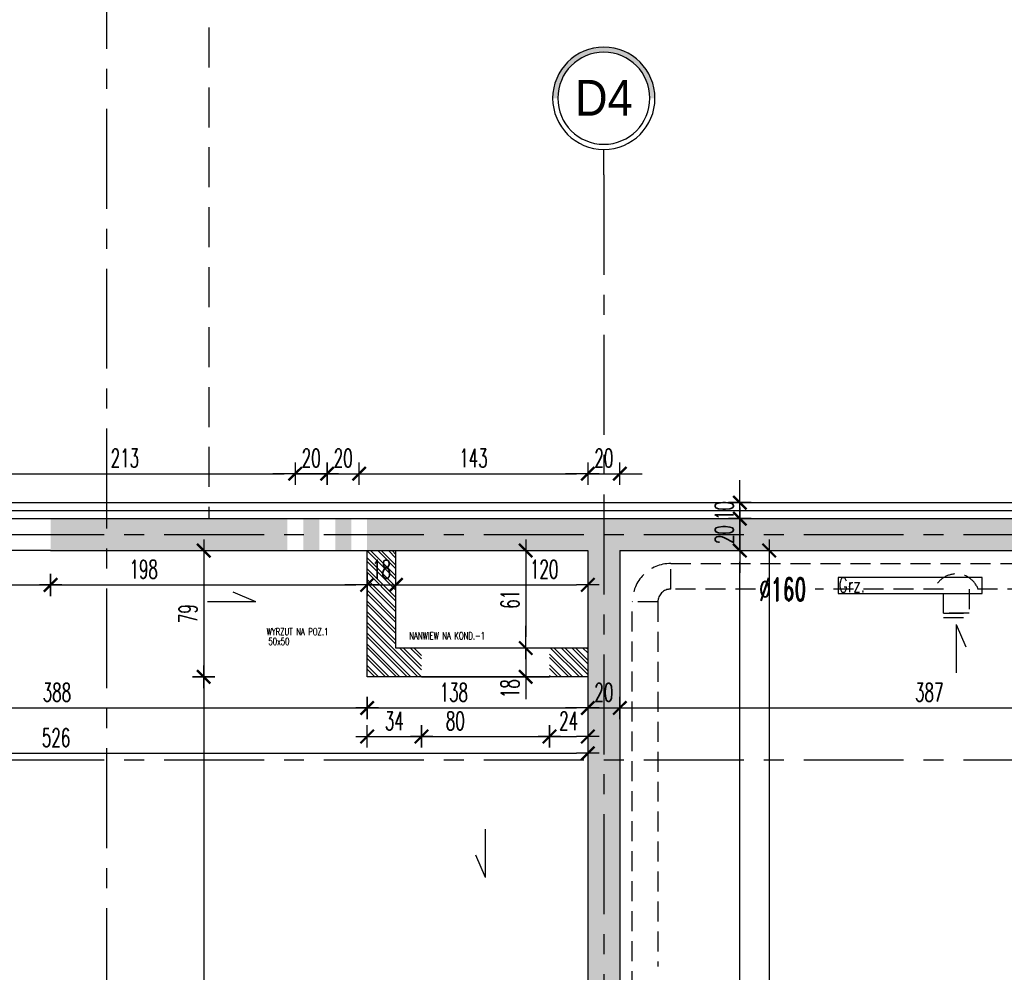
# Model space of a CAD drawing. Extents: x 41755 to 123924, y -112333 to 86187.
# Tile 173 of 256: x 100702 to 101317, y -16496 to -15900. Entities that reach past the tile are written whole.
import ezdxf
from ezdxf.enums import TextEntityAlignment as Align

# ---------------------------------------------------------------- set-up
doc = ezdxf.new("R2010")
doc.units = 0
doc.header["$LTSCALE"] = 50
doc.linetypes.add('CENTER', pattern=[2, 1.25, -0.25, 0.25, -0.25])
doc.linetypes.add('DASHED', pattern=[0.75, 0.5, -0.25])
doc.layers.get('0').update_dxf_attribs({"color": 101, "linetype": 'CONTINUOUS'})
doc.layers.add('0-pomoc', color=21, linetype='CONTINUOUS', plot=False)
for name, color, linetype in [('Ins-co', 2, 'CONTINUOUS'), ('Ins-went', 141, 'CONTINUOUS'), ('Os-osie glowne', 1, 'CENTER'), ('Os-osie-opis', 16, 'CONTINUOUS'), ('Sc-beton', 7, 'CONTINUOUS'), ('Sc-beton-hatch', 86, 'CONTINUOUS'), ('Sc-cegla pustak', 42, 'CONTINUOUS'), ('Sc-cegla pustak-hatch', 8, 'CONTINUOUS'), ('Sc-izolacja term-styropian', 151, 'STYROPIAN-KA'), ('W-idok pod', 5, 'DASHED'), ('Wym-wew', 8, 'CONTINUOUS')]:
    doc.layers.add(name, color=color, linetype=linetype)
doc.styles.add('dwg_opis duży', font='ARIAL.TTF', dxfattribs={"width": 0.9})
doc.styles.add('KA wymiar', font='romans.shx', dxfattribs={"width": 0.6})
doc.styles.add('ROMANS', font='romans', dxfattribs={"width": 0.85})
doc.styles.add('wymiar', font='romand.shx', dxfattribs={"width": 0.6})
doc.linetypes.add('STYROPIAN-KA', pattern='A,0.0001,-0.1,[135,ltypeshp.shx,S=0.1,R=0,X=-0.1,Y=0],0,[135,ltypeshp.shx,S=0.1,R=180,X=0.1,Y=0],-0.1', length=0.2001)
doc.linetypes.add('ZIGZAG', pattern='A,0.00254,-5.08,[131,ltypeshp.shx,S=5.08,R=0,X=-5.08,Y=0],-10.16,[131,ltypeshp.shx,S=5.08,R=180,X=5.08,Y=0],-5.08', length=20.32254)
doc.dimstyles.new('KA wymiar', dxfattribs={"dimscale": 50, "dimtxt": 0.23, "dimasz": 0.14, "dimexe": 0, "dimexo": 0, "dimgap": 0.08, "dimtad": 1, "dimdec": 1, "dimrnd": 0.5, "dimzin": 9, "dimdsep": 46, "dimtxsty": 'KA wymiar', "dimblk1": 'UKOS', "dimblk2": 'UKOS', "dimsah": 1, "dimcen": 0.2, "dimse1": 1, "dimse2": 1, "dimclrd": 256, "dimclre": 256, "dimclrt": 2, "dimadec": 0, "dimazin": 0, "dimtfac": 1, "dimtdec": 1, "dimtix": 1, "dimtmove": 2, "dimatfit": 3, "dimldrblk": 'DOT', "dimfxl": 0, "dimtolj": 1, "dimtzin": 9, "dimarcsym": 0})

# ---------------------------------------------------------------- blocks, each defined once
blk = doc.blocks.new('_opis_osi_liczbowy')
blk.add_hatch(color=256).paths.add_polyline_path([(32, 32), (32, 28.8, -1), (32, -28.8), (32, -32, 1)])
for radius in [32, 28.8]:
    blk.add_circle((32, 0), radius)
at = {"style": 'dwg_opis duży', "width": 0.9}
blk.add_attdef('AXNAMEH', text='', height=22.4, rotation=90, dxfattribs=at).set_placement((32, 0), align=Align.MIDDLE_CENTER)
blk = doc.blocks.new('_vxkdjhgkljhkgjhk')
for q in [(14.01, 6.02), (30.24, 0)]:
    blk.add_line((0, 0), q)
blk = doc.blocks.new('UKOS')
at = {"color": 1}
blk.add_line((0, 1), (0, -1), dxfattribs=at)
at = {"color": 8}
blk.add_line((1, 0), (-1, 0), dxfattribs=at)
at = {"color": 1, "const_width": 0.2}
blk.add_lwpolyline([(0.599, 0.599), (-0.599, -0.599)], dxfattribs=at)
blk = doc.blocks.new('*D2588')
at = {"layer": 'Wym-wew', "lineweight": -2}
blk.add_line((100537.97, -16330.9), (100911.97, -16330.9), dxfattribs=at)
at = {"layer": 'Wym-wew', "lineweight": -2, "xscale": 7.000000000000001, "yscale": 7.000000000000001, "zscale": 7.000000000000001, "rotation": 180}
blk.add_blockref('UKOS', (100530.97, -16330.9), dxfattribs=at)
at = {"layer": 'Wym-wew', "lineweight": -2, "xscale": 7.000000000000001, "yscale": 7.000000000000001, "zscale": 7.000000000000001}
blk.add_blockref('UKOS', (100918.97, -16330.9), dxfattribs=at)
at = {"layer": 'Wym-wew', "color": 2, "insert": (100724.97, -16321.15), "char_height": 11.5, "attachment_point": 5, "style": 'KA wymiar'}
blk.add_mtext('\\A1;388', dxfattribs=at)
blk = doc.blocks.new('_Dot')
at = {"layer": '0-pomoc', "color": 0, "lineweight": -2}
blk.add_line((-0.5, 0), (-1, 0), dxfattribs=at)
at = {"layer": '0-pomoc', "color": 0, "const_width": 0.5}
blk.add_lwpolyline([(-0.25, 0, 1), (0.25, 0, 1)], format="xyb", close=True, dxfattribs=at)
blk = doc.blocks.new('*D2589')
at = {"layer": 'Wym-wew', "lineweight": -2}
blk.add_line((100925.97, -16330.9), (101049.97, -16330.9), dxfattribs=at)
at = {"layer": 'Wym-wew', "lineweight": -2, "xscale": 7.000000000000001, "yscale": 7.000000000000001, "zscale": 7.000000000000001, "rotation": 180}
blk.add_blockref('UKOS', (100918.97, -16330.9), dxfattribs=at)
at = {"layer": 'Wym-wew', "lineweight": -2, "xscale": 7.000000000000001, "yscale": 7.000000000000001, "zscale": 7.000000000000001}
blk.add_blockref('UKOS', (101056.97, -16330.9), dxfattribs=at)
at = {"layer": 'Wym-wew', "color": 2, "insert": (100973.17, -16321.15), "char_height": 11.5, "attachment_point": 5, "style": 'KA wymiar'}
blk.add_mtext('\\A1;138', dxfattribs=at)
blk = doc.blocks.new('*D2590')
at = {"layer": 'Wym-wew', "lineweight": -2}
blk.add_line((100537.97, -16359.26), (101049.97, -16359.26), dxfattribs=at)
at = {"layer": 'Wym-wew', "lineweight": -2, "xscale": 7.000000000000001, "yscale": 7.000000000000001, "zscale": 7.000000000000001, "rotation": 180}
blk.add_blockref('UKOS', (100530.97, -16359.26), dxfattribs=at)
at = {"layer": 'Wym-wew', "lineweight": -2, "xscale": 7.000000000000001, "yscale": 7.000000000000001, "zscale": 7.000000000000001}
blk.add_blockref('UKOS', (101056.97, -16359.26), dxfattribs=at)
at = {"layer": 'Wym-wew', "color": 2, "insert": (100724.43, -16349.51), "char_height": 11.5, "attachment_point": 5, "style": 'KA wymiar'}
blk.add_mtext('\\A1;526', dxfattribs=at)
blk = doc.blocks.new('*D2617')
at = {"layer": 'Wym-wew', "lineweight": -2}
blk.add_line((101152.01, -16790.29), (101152.01, -16239.44), dxfattribs=at)
at = {"layer": 'Wym-wew', "lineweight": -2, "xscale": 7.000000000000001, "yscale": 7.000000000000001, "zscale": 7.000000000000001}
for p, rotation in [((101152.01, -16232.44), 90), ((101152.01, -16797.29), 270)]:
    blk.add_blockref('UKOS', p, dxfattribs=dict(at, rotation=rotation))
at = {"layer": 'Wym-wew', "color": 2, "insert": (101142.26, -16514.87), "char_height": 11.5, "attachment_point": 5, "rotation": 90, "style": 'KA wymiar'}
blk.add_mtext('\\A1;565', dxfattribs=at)
blk = doc.blocks.new('*D2618')
at = {"layer": 'Wym-wew', "lineweight": -2}
for p, q in [((101152.01, -16205.44), (101152.01, -16198.44)), ((101152.01, -16232.44), (101152.01, -16212.44)), ((101152.01, -16239.44), (101152.01, -16246.44))]:
    blk.add_line(p, q, dxfattribs=at)
at = {"layer": 'Wym-wew', "lineweight": -2, "xscale": 7.000000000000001, "yscale": 7.000000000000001, "zscale": 7.000000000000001}
for p, rotation in [((101152.01, -16212.44), 270), ((101152.01, -16232.44), 90)]:
    blk.add_blockref('UKOS', p, dxfattribs=dict(at, rotation=rotation))
at = {"layer": 'Wym-wew', "color": 2, "insert": (101142.26, -16222.44), "char_height": 11.5, "attachment_point": 5, "rotation": 90, "style": 'KA wymiar'}
blk.add_mtext('\\A1;20', dxfattribs=at)
blk = doc.blocks.new('*D2619')
at = {"layer": 'Wym-wew', "lineweight": -2}
for p, q in [((101152.01, -16195.44), (101152.01, -16188.44)), ((101152.01, -16212.44), (101152.01, -16202.44)), ((101152.01, -16219.44), (101152.01, -16226.44))]:
    blk.add_line(p, q, dxfattribs=at)
at = {"layer": 'Wym-wew', "lineweight": -2, "xscale": 7.000000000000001, "yscale": 7.000000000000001, "zscale": 7.000000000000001}
for p, rotation in [((101152.01, -16202.44), 270), ((101152.01, -16212.44), 90)]:
    blk.add_blockref('UKOS', p, dxfattribs=dict(at, rotation=rotation))
at = {"layer": 'Wym-wew', "color": 2, "insert": (101142.26, -16207.44), "char_height": 11.5, "attachment_point": 5, "rotation": 90, "style": 'KA wymiar'}
blk.add_mtext('\\A1;10', dxfattribs=at)
blk = doc.blocks.new('*D2622')
at = {"layer": 'Wym-wew', "lineweight": -2}
for p, q in [((101049.97, -16330.9), (101042.97, -16330.9)), ((101056.97, -16330.9), (101076.97, -16330.9)), ((101083.97, -16330.9), (101090.97, -16330.9))]:
    blk.add_line(p, q, dxfattribs=at)
at = {"layer": 'Wym-wew', "lineweight": -2, "xscale": 7.000000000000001, "yscale": 7.000000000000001, "zscale": 7.000000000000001}
blk.add_blockref('UKOS', (101056.97, -16330.9), dxfattribs=at)
at = {"layer": 'Wym-wew', "lineweight": -2, "xscale": 7.000000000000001, "yscale": 7.000000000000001, "zscale": 7.000000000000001, "rotation": 180}
blk.add_blockref('UKOS', (101076.97, -16330.9), dxfattribs=at)
at = {"layer": 'Wym-wew', "color": 2, "insert": (101066.97, -16321.15), "char_height": 11.5, "attachment_point": 5, "style": 'KA wymiar'}
blk.add_mtext('\\A1;20', dxfattribs=at)
blk = doc.blocks.new('*D2623')
at = {"layer": 'Wym-wew', "lineweight": -2}
blk.add_line((101083.97, -16330.9), (101456.97, -16330.9), dxfattribs=at)
at = {"layer": 'Wym-wew', "lineweight": -2, "xscale": 7.000000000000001, "yscale": 7.000000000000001, "zscale": 7.000000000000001, "rotation": 180}
blk.add_blockref('UKOS', (101076.97, -16330.9), dxfattribs=at)
at = {"layer": 'Wym-wew', "lineweight": -2, "xscale": 7.000000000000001, "yscale": 7.000000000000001, "zscale": 7.000000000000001}
blk.add_blockref('UKOS', (101463.97, -16330.9), dxfattribs=at)
at = {"layer": 'Wym-wew', "color": 2, "insert": (101270.47, -16321.15), "char_height": 11.5, "attachment_point": 5, "style": 'KA wymiar'}
blk.add_mtext('\\A1;387', dxfattribs=at)
blk = doc.blocks.new('*D2686')
at = {"layer": 'Wym-wew', "lineweight": -2}
blk.add_line((100816.76, -16239.44), (100816.76, -16304.44), dxfattribs=at)
at = {"layer": 'Wym-wew', "lineweight": -2, "xscale": 7.000000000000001, "yscale": 7.000000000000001, "zscale": 7.000000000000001}
for p, rotation in [((100816.76, -16232.44), 90), ((100816.76, -16311.44), 270)]:
    blk.add_blockref('UKOS', p, dxfattribs=dict(at, rotation=rotation))
at = {"layer": 'Wym-wew', "color": 2, "insert": (100807.01, -16271.94), "char_height": 11.5, "attachment_point": 5, "rotation": 90, "style": 'KA wymiar'}
blk.add_mtext('\\A1;79', dxfattribs=at)
blk = doc.blocks.new('*D2687')
at = {"layer": 'Wym-wew', "lineweight": -2}
blk.add_line((100816.76, -16318.44), (100816.76, -16777.44), dxfattribs=at)
at = {"layer": 'Wym-wew', "lineweight": -2, "xscale": 7.000000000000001, "yscale": 7.000000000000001, "zscale": 7.000000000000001}
for p, rotation in [((100816.76, -16311.44), 90), ((100816.76, -16784.44), 270)]:
    blk.add_blockref('UKOS', p, dxfattribs=dict(at, rotation=rotation))
at = {"layer": 'Wym-wew', "color": 2, "insert": (100807.01, -16547.94), "char_height": 11.5, "attachment_point": 5, "rotation": 90, "style": 'KA wymiar'}
blk.add_mtext('\\A1;473', dxfattribs=at)
blk = doc.blocks.new('*D2690')
at = {"layer": 'Wym-wew', "lineweight": -2}
blk.add_line((101170.37, -16239.44), (101170.37, -16811.44), dxfattribs=at)
at = {"layer": 'Wym-wew', "lineweight": -2, "xscale": 7.000000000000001, "yscale": 7.000000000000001, "zscale": 7.000000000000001}
for p, rotation in [((101170.37, -16232.44), 90), ((101170.37, -16818.44), 270)]:
    blk.add_blockref('UKOS', p, dxfattribs=dict(at, rotation=rotation))
at = {"layer": 'Wym-wew', "color": 2, "insert": (101160.62, -16525.44), "char_height": 11.5, "attachment_point": 5, "rotation": 90, "style": 'KA wymiar'}
blk.add_mtext('\\A1;586', dxfattribs=at)
blk = doc.blocks.new('*D2785')
at = {"layer": 'Wym-wew', "lineweight": -2}
blk.add_line((100925.97, -16348.76), (100945.97, -16348.76), dxfattribs=at)
at = {"layer": 'Wym-wew', "lineweight": -2, "xscale": 7.000000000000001, "yscale": 7.000000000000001, "zscale": 7.000000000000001, "rotation": 180}
blk.add_blockref('UKOS', (100918.97, -16348.76), dxfattribs=at)
at = {"layer": 'Wym-wew', "lineweight": -2, "xscale": 7.000000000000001, "yscale": 7.000000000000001, "zscale": 7.000000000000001}
blk.add_blockref('UKOS', (100952.97, -16348.76), dxfattribs=at)
at = {"layer": 'Wym-wew', "color": 2, "insert": (100935.97, -16339.01), "char_height": 11.5, "attachment_point": 5, "style": 'KA wymiar'}
blk.add_mtext('\\A1;34', dxfattribs=at)
blk = doc.blocks.new('*D2786')
at = {"layer": 'Wym-wew', "lineweight": -2}
blk.add_line((100959.97, -16348.76), (101025.97, -16348.76), dxfattribs=at)
at = {"layer": 'Wym-wew', "lineweight": -2, "xscale": 7.000000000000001, "yscale": 7.000000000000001, "zscale": 7.000000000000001, "rotation": 180}
blk.add_blockref('UKOS', (100952.97, -16348.76), dxfattribs=at)
at = {"layer": 'Wym-wew', "lineweight": -2, "xscale": 7.000000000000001, "yscale": 7.000000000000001, "zscale": 7.000000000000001}
blk.add_blockref('UKOS', (101032.97, -16348.76), dxfattribs=at)
at = {"layer": 'Wym-wew', "color": 2, "insert": (100974.09, -16339.01), "char_height": 11.5, "attachment_point": 5, "style": 'KA wymiar'}
blk.add_mtext('\\A1;80', dxfattribs=at)
blk = doc.blocks.new('*D2787')
at = {"layer": 'Wym-wew', "lineweight": -2}
blk.add_line((101039.97, -16348.76), (101049.97, -16348.76), dxfattribs=at)
at = {"layer": 'Wym-wew', "lineweight": -2, "xscale": 7.000000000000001, "yscale": 7.000000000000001, "zscale": 7.000000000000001, "rotation": 180}
blk.add_blockref('UKOS', (101032.97, -16348.76), dxfattribs=at)
at = {"layer": 'Wym-wew', "lineweight": -2, "xscale": 7.000000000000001, "yscale": 7.000000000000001, "zscale": 7.000000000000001}
blk.add_blockref('UKOS', (101056.97, -16348.76), dxfattribs=at)
at = {"layer": 'Wym-wew', "color": 2, "insert": (101044.97, -16339.01), "char_height": 11.5, "attachment_point": 5, "style": 'KA wymiar'}
blk.add_mtext('\\A1;24', dxfattribs=at)
blk = doc.blocks.new('*D2788')
at = {"layer": 'Wym-wew', "lineweight": -2}
blk.add_line((100667.96, -16253.92), (100713.97, -16253.92), dxfattribs=at)
at = {"layer": 'Wym-wew', "lineweight": -2, "xscale": 7.000000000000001, "yscale": 7.000000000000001, "zscale": 7.000000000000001, "rotation": 180}
blk.add_blockref('UKOS', (100660.96, -16253.92), dxfattribs=at)
at = {"layer": 'Wym-wew', "lineweight": -2, "xscale": 7.000000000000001, "yscale": 7.000000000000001, "zscale": 7.000000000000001}
blk.add_blockref('UKOS', (100720.97, -16253.92), dxfattribs=at)
at = {"layer": 'Wym-wew', "color": 2, "insert": (100690.96, -16244.17), "char_height": 11.5, "attachment_point": 5, "style": 'KA wymiar'}
blk.add_mtext('\\A1;60', dxfattribs=at)
blk = doc.blocks.new('*D2789')
at = {"layer": 'Wym-wew', "lineweight": -2}
blk.add_line((100727.97, -16253.92), (100911.97, -16253.92), dxfattribs=at)
at = {"layer": 'Wym-wew', "lineweight": -2, "xscale": 7.000000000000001, "yscale": 7.000000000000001, "zscale": 7.000000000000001, "rotation": 180}
blk.add_blockref('UKOS', (100720.97, -16253.92), dxfattribs=at)
at = {"layer": 'Wym-wew', "lineweight": -2, "xscale": 7.000000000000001, "yscale": 7.000000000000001, "zscale": 7.000000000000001}
blk.add_blockref('UKOS', (100918.97, -16253.92), dxfattribs=at)
at = {"layer": 'Wym-wew', "color": 2, "insert": (100779.19, -16244.17), "char_height": 11.5, "attachment_point": 5, "style": 'KA wymiar'}
blk.add_mtext('\\A1;198', dxfattribs=at)
blk = doc.blocks.new('*D2790')
at = {"layer": 'Wym-wew', "lineweight": -2}
for p, q in [((100911.97, -16253.92), (100904.97, -16253.92)), ((100918.97, -16253.92), (100936.97, -16253.92)), ((100943.97, -16253.92), (100950.97, -16253.92))]:
    blk.add_line(p, q, dxfattribs=at)
at = {"layer": 'Wym-wew', "lineweight": -2, "xscale": 7.000000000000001, "yscale": 7.000000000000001, "zscale": 7.000000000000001}
blk.add_blockref('UKOS', (100918.97, -16253.92), dxfattribs=at)
at = {"layer": 'Wym-wew', "lineweight": -2, "xscale": 7.000000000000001, "yscale": 7.000000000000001, "zscale": 7.000000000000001, "rotation": 180}
blk.add_blockref('UKOS', (100936.97, -16253.92), dxfattribs=at)
at = {"layer": 'Wym-wew', "color": 2, "insert": (100927.97, -16244.17), "char_height": 11.5, "attachment_point": 5, "style": 'KA wymiar'}
blk.add_mtext('\\A1;18', dxfattribs=at)
blk = doc.blocks.new('*D2791')
at = {"layer": 'Wym-wew', "lineweight": -2}
blk.add_line((100943.97, -16253.92), (101049.97, -16253.92), dxfattribs=at)
at = {"layer": 'Wym-wew', "lineweight": -2, "xscale": 7.000000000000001, "yscale": 7.000000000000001, "zscale": 7.000000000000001, "rotation": 180}
blk.add_blockref('UKOS', (100936.97, -16253.92), dxfattribs=at)
at = {"layer": 'Wym-wew', "lineweight": -2, "xscale": 7.000000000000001, "yscale": 7.000000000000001, "zscale": 7.000000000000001}
blk.add_blockref('UKOS', (101056.97, -16253.92), dxfattribs=at)
at = {"layer": 'Wym-wew', "color": 2, "insert": (101029.66, -16244.17), "char_height": 11.5, "attachment_point": 5, "style": 'KA wymiar'}
blk.add_mtext('\\A1;120', dxfattribs=at)
blk = doc.blocks.new('*D2854')
at = {"layer": 'Wym-wew', "lineweight": -2}
blk.add_line((100667.96, -16184.35), (100866.97, -16184.35), dxfattribs=at)
at = {"layer": 'Wym-wew', "lineweight": -2, "xscale": 7.000000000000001, "yscale": 7.000000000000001, "zscale": 7.000000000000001, "rotation": 180}
blk.add_blockref('UKOS', (100660.96, -16184.35), dxfattribs=at)
at = {"layer": 'Wym-wew', "lineweight": -2, "xscale": 7.000000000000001, "yscale": 7.000000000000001, "zscale": 7.000000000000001}
blk.add_blockref('UKOS', (100873.97, -16184.35), dxfattribs=at)
at = {"layer": 'Wym-wew', "color": 2, "insert": (100767.46, -16174.6), "char_height": 11.5, "attachment_point": 5, "style": 'KA wymiar'}
blk.add_mtext('\\A1;213', dxfattribs=at)
blk = doc.blocks.new('*D2855')
at = {"layer": 'Wym-wew', "lineweight": -2}
for p, q in [((100866.97, -16184.35), (100859.97, -16184.35)), ((100873.97, -16184.35), (100893.97, -16184.35)), ((100900.97, -16184.35), (100907.97, -16184.35))]:
    blk.add_line(p, q, dxfattribs=at)
at = {"layer": 'Wym-wew', "lineweight": -2, "xscale": 7.000000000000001, "yscale": 7.000000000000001, "zscale": 7.000000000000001}
blk.add_blockref('UKOS', (100873.97, -16184.35), dxfattribs=at)
at = {"layer": 'Wym-wew', "lineweight": -2, "xscale": 7.000000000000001, "yscale": 7.000000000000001, "zscale": 7.000000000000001, "rotation": 180}
blk.add_blockref('UKOS', (100893.97, -16184.35), dxfattribs=at)
at = {"layer": 'Wym-wew', "color": 2, "insert": (100883.97, -16174.6), "char_height": 11.5, "attachment_point": 5, "style": 'KA wymiar'}
blk.add_mtext('\\A1;20', dxfattribs=at)
blk = doc.blocks.new('*D2856')
at = {"layer": 'Wym-wew', "lineweight": -2}
for p, q in [((100886.97, -16184.35), (100879.97, -16184.35)), ((100893.97, -16184.35), (100913.97, -16184.35)), ((100920.97, -16184.35), (100927.97, -16184.35))]:
    blk.add_line(p, q, dxfattribs=at)
at = {"layer": 'Wym-wew', "lineweight": -2, "xscale": 7.000000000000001, "yscale": 7.000000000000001, "zscale": 7.000000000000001}
blk.add_blockref('UKOS', (100893.97, -16184.35), dxfattribs=at)
at = {"layer": 'Wym-wew', "lineweight": -2, "xscale": 7.000000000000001, "yscale": 7.000000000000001, "zscale": 7.000000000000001, "rotation": 180}
blk.add_blockref('UKOS', (100913.97, -16184.35), dxfattribs=at)
at = {"layer": 'Wym-wew', "color": 2, "insert": (100903.97, -16174.6), "char_height": 11.5, "attachment_point": 5, "style": 'KA wymiar'}
blk.add_mtext('\\A1;20', dxfattribs=at)
blk = doc.blocks.new('*D2857')
at = {"layer": 'Wym-wew', "lineweight": -2}
blk.add_line((100920.97, -16184.35), (101049.97, -16184.35), dxfattribs=at)
at = {"layer": 'Wym-wew', "lineweight": -2, "xscale": 7.000000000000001, "yscale": 7.000000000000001, "zscale": 7.000000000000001, "rotation": 180}
blk.add_blockref('UKOS', (100913.97, -16184.35), dxfattribs=at)
at = {"layer": 'Wym-wew', "lineweight": -2, "xscale": 7.000000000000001, "yscale": 7.000000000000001, "zscale": 7.000000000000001}
blk.add_blockref('UKOS', (101056.97, -16184.35), dxfattribs=at)
at = {"layer": 'Wym-wew', "color": 2, "insert": (100985.47, -16174.6), "char_height": 11.5, "attachment_point": 5, "style": 'KA wymiar'}
blk.add_mtext('\\A1;143', dxfattribs=at)
blk = doc.blocks.new('*D2858')
at = {"layer": 'Wym-wew', "lineweight": -2}
for p, q in [((101049.97, -16184.35), (101042.97, -16184.35)), ((101056.97, -16184.35), (101076.97, -16184.35)), ((101083.97, -16184.35), (101090.97, -16184.35))]:
    blk.add_line(p, q, dxfattribs=at)
at = {"layer": 'Wym-wew', "lineweight": -2, "xscale": 7.000000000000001, "yscale": 7.000000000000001, "zscale": 7.000000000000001}
blk.add_blockref('UKOS', (101056.97, -16184.35), dxfattribs=at)
at = {"layer": 'Wym-wew', "lineweight": -2, "xscale": 7.000000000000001, "yscale": 7.000000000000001, "zscale": 7.000000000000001, "rotation": 180}
blk.add_blockref('UKOS', (101076.97, -16184.35), dxfattribs=at)
at = {"layer": 'Wym-wew', "color": 2, "insert": (101066.97, -16174.6), "char_height": 11.5, "attachment_point": 5, "style": 'KA wymiar'}
blk.add_mtext('\\A1;20', dxfattribs=at)
blk = doc.blocks.new('*D2859')
at = {"layer": 'Wym-wew', "lineweight": -2}
blk.add_line((101018.1, -16239.44), (101018.1, -16286.44), dxfattribs=at)
at = {"layer": 'Wym-wew', "lineweight": -2, "xscale": 7.000000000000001, "yscale": 7.000000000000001, "zscale": 7.000000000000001}
for p, rotation in [((101018.1, -16232.44), 90), ((101018.1, -16293.44), 270)]:
    blk.add_blockref('UKOS', p, dxfattribs=dict(at, rotation=rotation))
at = {"layer": 'Wym-wew', "color": 2, "insert": (101008.35, -16262.94), "char_height": 11.5, "attachment_point": 5, "rotation": 90, "style": 'KA wymiar'}
blk.add_mtext('\\A1;61', dxfattribs=at)
blk = doc.blocks.new('*D2860')
at = {"layer": 'Wym-wew', "lineweight": -2}
for p, q in [((101018.1, -16286.44), (101018.1, -16279.44)), ((101018.1, -16293.44), (101018.1, -16311.44)), ((101018.1, -16318.44), (101018.1, -16325.44))]:
    blk.add_line(p, q, dxfattribs=at)
at = {"layer": 'Wym-wew', "lineweight": -2, "xscale": 7.000000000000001, "yscale": 7.000000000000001, "zscale": 7.000000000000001}
for p, rotation in [((101018.1, -16293.44), 270), ((101018.1, -16311.44), 90)]:
    blk.add_blockref('UKOS', p, dxfattribs=dict(at, rotation=rotation))
at = {"layer": 'Wym-wew', "color": 2, "insert": (101008.35, -16318.86), "char_height": 11.5, "attachment_point": 5, "rotation": 90, "style": 'KA wymiar'}
blk.add_mtext('\\A1;18', dxfattribs=at)

msp = doc.modelspace()

# ---------------------------------------------------------------- hatches: boundary and pattern name
at = {"layer": 'Sc-beton-hatch'}
h = msp.add_hatch(dxfattribs=at)
h.set_pattern_fill('ANSI33', color=256, style=0)
h.set_pattern_definition([(45, (48983.4185, 565.478), (-4.49012806, 4.49012806), []), (45, (48987.9087, 565.478), (-4.49012806, 4.49012806), [3.175, -1.5875])])
h.paths.add_polyline_path([(100600.966, -16222.44), (100520.966, -16222.44), (100520.966, -16243.44), (100530.966, -16243.44), (100530.966, -16232.44), (100600.966, -16232.44)])
h.paths.add_polyline_path([(100600.966, -16212.438), (100520.966, -16212.438), (100520.966, -16222.44), (100600.966, -16222.44)])
h.paths.add_polyline_path([(100755.966, -16222.44), (100720.966, -16222.44), (100720.966, -16232.44), (100755.966, -16232.44)])
h.paths.add_polyline_path([(100755.966, -16212.438), (100720.966, -16212.438), (100720.966, -16222.44), (100755.966, -16222.44)])
h.paths.add_polyline_path([(100868.966, -16212.437), (100755.966, -16212.438), (100755.966, -16222.44), (100868.966, -16222.44)])
h.paths.add_polyline_path([(100868.966, -16222.44), (100755.966, -16222.44), (100755.966, -16232.44), (100868.966, -16232.44)])
h.paths.add_polyline_path([(100888.966, -16222.44), (100878.966, -16222.44), (100878.966, -16232.44), (100888.966, -16232.44)])
h.paths.add_polyline_path([(100888.966, -16212.437), (100878.966, -16212.437), (100878.966, -16222.44), (100888.966, -16222.44)])
h.paths.add_polyline_path([(100908.966, -16212.437), (100898.966, -16212.437), (100898.966, -16222.44), (100908.966, -16222.44)])
h.paths.add_polyline_path([(100908.966, -16222.44), (100898.966, -16222.44), (100898.966, -16232.44), (100908.966, -16232.44)])
h.paths.add_polyline_path([(101066.966, -16222.44), (100918.966, -16222.44), (100918.966, -16232.44), (101056.966, -16232.44), (101056.966, -16363.44), (101066.966, -16363.44)])
h.paths.add_polyline_path([(101066.966, -16212.437), (100918.966, -16212.437), (100918.966, -16222.44), (101066.966, -16222.44)])
h.paths.add_polyline_path([(101597.966, -16222.44), (101066.966, -16222.44), (101066.966, -16363.44), (101076.966, -16363.44), (101076.966, -16232.44), (101597.966, -16232.44)])
h.paths.add_polyline_path([(101066.966, -16212.437), (101066.966, -16222.44), (101597.966, -16222.44), (101597.966, -16212.436)])
h.paths.add_polyline_path([(101076.966, -16363.44), (101066.966, -16363.44), (101066.966, -16697.44), (101076.966, -16697.44)])
h.paths.add_polyline_path([(101066.966, -16363.44), (101056.966, -16363.44), (101056.966, -16697.44), (101066.966, -16697.44)])
h.paths.add_polyline_path([(101133.631, -16230.899), (101133.631, -16213.978), (101150.881, -16213.978), (101150.881, -16230.899)], flags=9)
h.paths.add_polyline_path([(101058.505, -16312.52), (101075.427, -16312.52), (101075.427, -16329.77), (101058.505, -16329.77)], flags=9)
h.paths.add_polyline_path([(101533.505, -16231.654), (101533.505, -16221.632), (101550.755, -16221.632), (101550.755, -16231.654)], flags=9)
h.paths.add_polyline_path([(101133.631, -16215.405), (101133.631, -16199.469), (101150.881, -16199.469), (101150.881, -16215.405)], flags=9)
at = {"layer": 'Sc-cegla pustak-hatch'}
h = msp.add_hatch(dxfattribs=at)
h.set_pattern_fill('ANSI32', color=256, scale=0.5, angle=90, style=0)
h.set_pattern_definition([(135, (48983.4185, 565.478), (-3.36759605, -3.36759605), []), (135, (48983.4185, 567.723), (-3.36759605, -3.36759605), [])])
h.paths.add_polyline_path([(101032.966, -16293.44), (101032.966, -16311.44), (101056.966, -16311.44), (101056.966, -16293.44)])
h.paths.add_polyline_path([(100949.182, -16311.44), (100952.966, -16311.44), (100952.966, -16293.44), (100949.182, -16293.44)])
h.paths.add_polyline_path([(100949.182, -16293.44), (100936.966, -16293.44), (100936.966, -16232.44), (100918.966, -16232.44), (100918.966, -16311.44), (100949.182, -16311.44)])
h.paths.add_polyline_path([(100919.998, -16235.547), (100935.934, -16235.547), (100935.934, -16252.797), (100919.998, -16252.797)], flags=24)

# ---------------------------------------------------------------- linework, layer by layer
at = {"layer": 'Ins-co'}
msp.add_lwpolyline([(101213.511, -16249.207), (101213.511, -16259.207), (101303.511, -16259.207), (101303.511, -16249.207)], close=True, dxfattribs=at)
at = {"layer": 'Ins-went', "linetype": 'DASHED', "ltscale": 0.5}
for p, q in [((101108.795, -16240.539), (101481.966, -16240.539)), ((101161.777, -16256.539), (101108.795, -16256.539)), ((101279.38, -16256.539), (101199.195, -16256.539)), ((101279.38, -16271.539), (101279.38, -16256.539)), ((101481.966, -16256.539), (101295.38, -16256.539)), ((101295.38, -16256.539), (101295.38, -16271.539)), ((101084.795, -16789.296), (101084.795, -16264.539)), ((101100.795, -16264.539), (101100.795, -16492.602)), ((101295.38, -16271.539), (101279.38, -16271.539))]:
    msp.add_line(p, q, dxfattribs=at)
for points in [[(101108.795, -16256.539), (101108.795, -16240.539)], [(101100.795, -16264.539), (101084.795, -16264.539)], [(101100.795, -16264.539), (101084.795, -16264.539)], [(101279.38, -16271.539), (101295.38, -16271.539)], [(101279.38, -16274.377), (101295.38, -16274.377)]]:
    msp.add_lwpolyline(points, dxfattribs=at)
for centre, radius, start, end in [((101108.795, -16264.539), 24, 90, 180), ((101287.38, -16261.607), 14.555, 20.374882, 159.625118), ((101108.795, -16264.539), 8, 90, 180)]:
    msp.add_arc(centre, radius, start, end, dxfattribs=at)
at = {"layer": 'Os-osie glowne'}
for points in [[(100755.966, -9956.124), (100755.966, -16723.124)], [(101066.966, -15997.44), (101066.966, -17560.331)], [(99691.966, -16222.44), (102917.643, -16222.44)], [(99691.966, -16363.44), (102917.643, -16363.44)]]:
    msp.add_lwpolyline(points, dxfattribs=at)
at = {"layer": 'Os-osie-opis'}
msp.add_lwpolyline([(101066.966, -15997.44), (101066.966, -15981.44)], dxfattribs=at)
at = {"layer": 'Sc-beton'}
for p, q in [((100720.966, -16212.438), (101891.966, -16212.435)), ((100720.966, -16232.44), (101056.966, -16232.44)), ((101076.966, -16232.44), (101891.966, -16232.44)), ((101076.966, -16232.44), (101076.966, -16818.44))]:
    msp.add_line(p, q, dxfattribs=at)
for points in [[(100600.966, -16212.438), (100720.966, -16212.438)], [(100720.966, -16232.44), (100600.966, -16232.44)], [(101056.966, -16232.44), (101056.966, -16818.44)]]:
    msp.add_lwpolyline(points, dxfattribs=at)
at = {"layer": 'Sc-cegla pustak'}
for p, q in [((100918.966, -16311.44), (100918.966, -16232.44)), ((100936.966, -16293.44), (100936.966, -16232.44)), ((101032.966, -16293.44), (100952.966, -16293.44)), ((100952.966, -16311.44), (101032.966, -16311.44)), ((100952.966, -16311.44), (101032.966, -16311.44))]:
    msp.add_line(p, q, dxfattribs=at)
for points in [[(101056.966, -16293.44), (100936.966, -16293.44)], [(101056.966, -16311.44), (100918.966, -16311.44)]]:
    msp.add_lwpolyline(points, dxfattribs=at)
at = {"layer": 'Sc-izolacja term-styropian', "linetype": 'ByBlock'}
msp.add_line((99896.966, -16202.438), (101891.966, -16202.435), dxfattribs=at)
at = {"layer": 'Sc-izolacja term-styropian', "linetype": 'ZIGZAG', "ltscale": 0.018}
msp.add_line((99901.966, -16207.437), (101891.966, -16207.435), dxfattribs=at)
at = {"layer": 'W-idok pod'}
msp.add_lwpolyline([(100819.966, -10467.641), (100819.966, -16212.607)], dxfattribs=at)

# ---------------------------------------------------------------- block references
at = {"layer": 'Ins-went', "xscale": -1}
msp.add_blockref('_vxkdjhgkljhkgjhk', (100849.271, -16264.44), dxfattribs=at)
at = {"layer": 'Ins-went'}
for p, rotation in [((101287.38, -16278.632), 270), ((100992.966, -16437.031), 89.99999999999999)]:
    msp.add_blockref('_vxkdjhgkljhkgjhk', p, dxfattribs=dict(at, rotation=rotation))
at = {"layer": 'Os-osie-opis'}
ref = msp.add_blockref('_opis_osi_liczbowy', (101066.966, -15981.44), dxfattribs=dict(at, xscale=-1, rotation=270))
ref.add_attrib('AXNAMEH', 'D4', dxfattribs={"layer": '0', "height": 22.4, "style": 'dwg_opis duży', "width": 0.9}).set_placement((101066.966, -15949.149), align=Align.MIDDLE_CENTER)

# ---------------------------------------------------------------- texts
at = {"layer": 'Ins-co', "style": 'ROMANS', "width": 0.7}
msp.add_text('Grz.', height=9, dxfattribs=at).set_placement((101213.806, -16258.524, 0))
at = {"layer": 'Ins-went', "style": 'wymiar', "width": 0.6}
msp.add_text('%%c160', height=14.3131, rotation=359.941429, dxfattribs=at).set_placement((101164.121, -16263.821, 0))
at = {"layer": 'Ins-went', "linetype": 'ByBlock', "ltscale": 0.5, "style": 'ROMANS', "width": 0.7}
for s, p in [(' WYRZUT NA POZ.1', (100853.911, -16285.476, 0)), ('NANWIEW NA KOND.-1', (100945.287, -16288.001, 0)), ('50x50', (100857.235, -16291.537, 0))]:
    msp.add_text(s, height=4.5, dxfattribs=at).set_placement(p)

# ---------------------------------------------------------------- dimensions: what is measured, and where the dimension line sits
at = {"layer": 'Wym-wew'}
for base, p1, p2, picture, middle in [((100873.966, -16184.3494), (100660.9609, -16222.4395), (100873.966, -16222.4385), '*D2854', (100767.4634, -16174.5994)), ((100893.965, -16184.349), (100873.966, -16222.439), (100893.965, -16222.44), '*D2855', (100883.966, -16174.599)), ((100913.967, -16184.349), (100893.965, -16222.44), (100913.967, -16222.44), '*D2856', (100903.966, -16174.599)), ((101056.966, -16184.349), (100913.967, -16222.44), (101056.966, -16232.44), '*D2857', (100985.466, -16174.599)), ((101076.966, -16184.349), (101056.966, -16232.44), (101076.966, -16232.44), '*D2858', (101066.966, -16174.599)), ((100720.966, -16253.9215), (100660.9609, -16222.4395), (100720.966, -16232.4395), '*D2788', (100690.9634, -16244.1715)), ((100918.966, -16330.895), (100530.966, -16232.44), (100918.966, -16311.44), '*D2588', (100724.966, -16321.145)), ((100936.966, -16253.922), (100918.966, -16232.44), (100936.966, -16232.44), '*D2790', (100927.966, -16244.172)), ((101076.966, -16330.895), (101056.966, -16311.44), (101076.966, -16232.44), '*D2622', (101066.966, -16321.145)), ((101463.966, -16330.895), (101076.966, -16232.44), (101463.966, -16232.44), '*D2623', (101270.466, -16321.145)), ((100952.966, -16348.757), (100918.966, -16313.545), (100952.966, -16313.545), '*D2785', (100935.966, -16339.007)), ((101056.966, -16348.757), (101032.966, -16313.545), (101056.966, -16313.545), '*D2787', (101044.966, -16339.007))]:
    dim = msp.add_linear_dim(base=base, p1=p1, p2=p2, dimstyle='KA wymiar', override={"dimscale": 100, "dimtxt": 0.115, "dimasz": 0.07, "dimgap": 0.04, "dimdec": 2, "dimpost": '\\X', "dimtdec": 2}, dxfattribs=at)
    dim.commit()
    dim.dimension.update_dxf_attribs({"geometry": picture, "text_midpoint": middle})
for base, p1, p2, picture, middle in [((101152.006, -16202.436), (101087.265, -16212.437), (101087.265, -16202.436), '*D2619', (101142.256, -16207.437)), ((101152.006, -16212.437), (101087.265, -16232.44), (101087.265, -16212.437), '*D2618', (101142.256, -16222.438)), ((100816.757, -16311.44), (100935.703, -16232.44), (100935.703, -16311.44), '*D2686', (100807.007, -16271.94)), ((101018.096, -16293.44), (101059.579, -16232.44), (101059.579, -16293.44), '*D2859', (101008.346, -16262.94)), ((101152.006, -16232.44), (101087.265, -16797.294), (101087.265, -16232.44), '*D2617', (101142.256, -16514.867)), ((101170.371, -16818.44), (101469.542, -16232.44), (101469.542, -16818.44), '*D2690', (101160.621, -16525.44)), ((100816.757, -16784.44), (100935.703, -16311.44), (101073.703, -16784.44), '*D2687', (100807.007, -16547.94))]:
    dim = msp.add_linear_dim(base=base, p1=p1, p2=p2, angle=90, dimstyle='KA wymiar', override={"dimscale": 100, "dimtxt": 0.115, "dimasz": 0.07, "dimgap": 0.04, "dimdec": 2, "dimpost": '\\X', "dimtdec": 2}, dxfattribs=at)
    dim.commit()
    dim.dimension.update_dxf_attribs({"geometry": picture, "text_midpoint": middle})
for base, p1, p2, picture, middle in [((100918.966, -16253.922), (100720.966, -16232.44), (100918.966, -16232.44), '*D2789', (100779.192, -16244.172)), ((101056.966, -16253.922), (100936.966, -16232.44), (101056.966, -16232.44), '*D2791', (101029.662, -16244.172)), ((101056.966, -16359.263), (100530.966, -16243.581), (101056.966, -16243.581), '*D2590', (100724.429, -16349.513)), ((101056.966, -16330.895), (100918.966, -16311.44), (101056.966, -16311.44), '*D2589', (100973.166, -16321.145)), ((101032.966, -16348.757), (100952.966, -16313.545), (101032.966, -16313.545), '*D2786', (100974.089, -16339.007))]:
    dim = msp.add_linear_dim(base=base, p1=p1, p2=p2, dimstyle='KA wymiar', override={"dimscale": 100, "dimtxt": 0.115, "dimasz": 0.07, "dimgap": 0.04, "dimdec": 2, "dimpost": '\\X', "dimtdec": 2}, dxfattribs=at)
    dim.commit()
    dim.dimension.update_dxf_attribs({"geometry": picture, "text_midpoint": middle, "dimtype": 160})
dim = msp.add_linear_dim(base=(101018.096, -16311.44), p1=(101059.579, -16293.44), p2=(101059.579, -16311.44), angle=90, dimstyle='KA wymiar', override={"dimscale": 100, "dimtxt": 0.115, "dimasz": 0.07, "dimgap": 0.04, "dimdec": 2, "dimpost": '\\X', "dimtdec": 2}, dxfattribs=at)
dim.commit()
dim.dimension.update_dxf_attribs({"geometry": '*D2860', "text_midpoint": (101008.346, -16318.864), "dimtype": 160})

doc.saveas('drawing.dxf')
